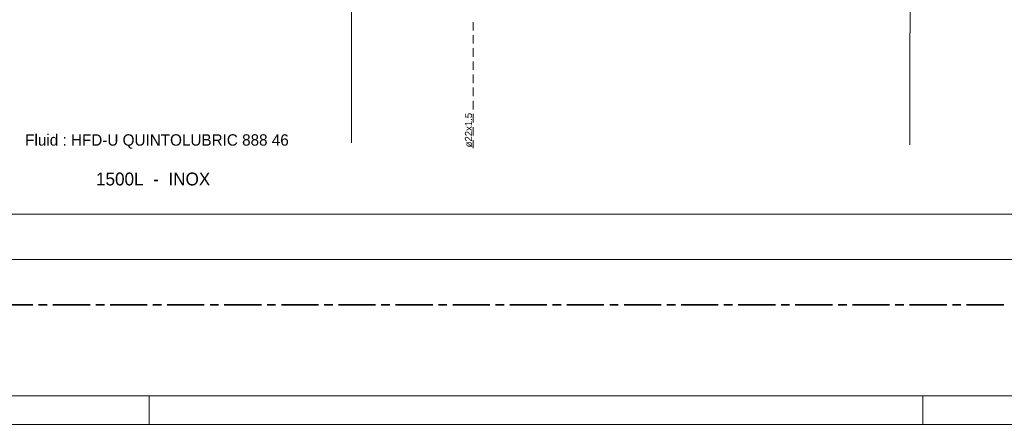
# Model space of a CAD drawing. Header units: millimetres. Extents: x 0 to 203, y 0 to 47.
# Tile 17 of 196: x 14.36 to 27.93, y 0 to 5.58. Entities that reach past the tile are written whole.
import ezdxf

# ---------------------------------------------------------------- set-up
doc = ezdxf.new("R2010")
doc.units = ezdxf.units.MM
for name, color, linetype in [('PDF_Geomertry', 7, 'Continuous'), ('PDF_Solid Fills', 7, 'Continuous'), ('PDF_Text', 7, 'Continuous')]:
    doc.layers.add(name, color=color, linetype=linetype)
doc.styles.add('PDF Arial', font='txt')

msp = doc.modelspace()

# ---------------------------------------------------------------- hatches: boundary and pattern name
at = {"layer": 'PDF_Solid Fills', "transparency": 33554559}
msp.add_hatch(color=256, dxfattribs=at).paths.add_polyline_path([(15.328, 2.953), (15.326, 2.953), (15.326, 2.953)])

# ---------------------------------------------------------------- linework, layer by layer
at = {"layer": 'PDF_Geomertry', "lineweight": 15}
for points in [[(0.001, 0.003), (66.219, 0.003), (66.219, 46.773), (0.001, 46.773), (0.001, 0.003)], [(1.97, 0.397), (65.825, 0.397), (65.825, 46.38), (1.97, 46.38), (1.97, 0.397)]]:
    msp.add_lwpolyline(points, close=True, dxfattribs=at)
for points in [[(18.931, 5.723), (18.931, 3.884)], [(26.635, 5.723), (26.635, 5.401), (26.631, 5.401), (26.631, 3.856)], [(20.608, 5.549), (20.608, 5.431)], [(20.608, 5.369), (20.608, 5.251)], [(20.608, 5.187), (20.608, 5.069)], [(20.608, 5.006), (20.608, 4.888)], [(20.608, 4.825), (20.608, 4.707)], [(20.608, 4.644), (20.608, 4.526)], [(20.608, 4.463), (20.608, 4.345)], [(20.608, 4.282), (20.608, 4.164)], [(20.608, 4.101), (20.608, 3.983)], [(20.608, 3.919), (20.608, 3.81)], [(3.713, 2.902), (45.165, 2.902)], [(2.997, 2.273), (46.002, 2.273)], [(16.142, 0.003), (16.142, 0.397)], [(26.81, 0.003), (26.81, 0.397)]]:
    msp.add_lwpolyline(points, dxfattribs=at)
at = {"layer": 'PDF_Geomertry', "lineweight": 35}
for points in [[(14.028, 1.652), (14.54, 1.652)], [(14.618, 1.652), (14.736, 1.652)], [(14.815, 1.652), (15.327, 1.652)], [(15.406, 1.652), (15.524, 1.652)], [(15.603, 1.652), (16.115, 1.652)], [(16.193, 1.652), (16.311, 1.652)], [(16.39, 1.652), (16.902, 1.652)], [(16.981, 1.652), (17.099, 1.652)], [(17.177, 1.652), (17.689, 1.652)], [(17.768, 1.652), (17.886, 1.652)], [(17.965, 1.652), (18.477, 1.652)], [(18.555, 1.652), (18.674, 1.652)], [(18.752, 1.652), (19.264, 1.652)], [(19.342, 1.652), (19.46, 1.652)], [(19.54, 1.652), (20.052, 1.652)], [(20.13, 1.652), (20.248, 1.652)], [(20.327, 1.652), (20.839, 1.652)], [(20.917, 1.652), (21.035, 1.652)], [(21.114, 1.652), (21.626, 1.652)], [(21.705, 1.652), (21.823, 1.652)], [(21.902, 1.652), (22.413, 1.652)], [(22.492, 1.652), (22.61, 1.652)], [(22.689, 1.652), (23.201, 1.652)], [(23.279, 1.652), (23.397, 1.652)], [(23.477, 1.652), (23.988, 1.652)], [(24.067, 1.652), (24.185, 1.652)], [(24.264, 1.652), (24.776, 1.652)], [(24.854, 1.652), (24.972, 1.652)], [(25.051, 1.652), (25.563, 1.652)], [(25.642, 1.652), (25.76, 1.652)], [(25.838, 1.652), (26.35, 1.652)], [(26.429, 1.652), (26.547, 1.652)], [(26.626, 1.652), (27.138, 1.652)], [(27.216, 1.652), (27.335, 1.652)], [(27.413, 1.652), (27.925, 1.652)]]:
    msp.add_lwpolyline(points, dxfattribs=at)

# ---------------------------------------------------------------- texts
at = {"layer": 'PDF_Text', "insert": (20.596, 3.821), "char_height": 0.0984, "attachment_point": 7, "rotation": 90, "style": 'PDF Arial'}
msp.add_mtext('ø22x1.5', dxfattribs=at)
at = {"layer": 'PDF_Text', "attachment_point": 7, "style": 'PDF Arial'}
for s, insert, char_height in [('Fluid : HFD-U QUINTOLUBRIC 888 46', (14.432, 3.801), 0.15728), ('1500L  -  INOX', (15.408, 3.294), 0.17677)]:
    msp.add_mtext(s, dxfattribs=dict(at, insert=insert, char_height=char_height))

doc.saveas('drawing.dxf')
